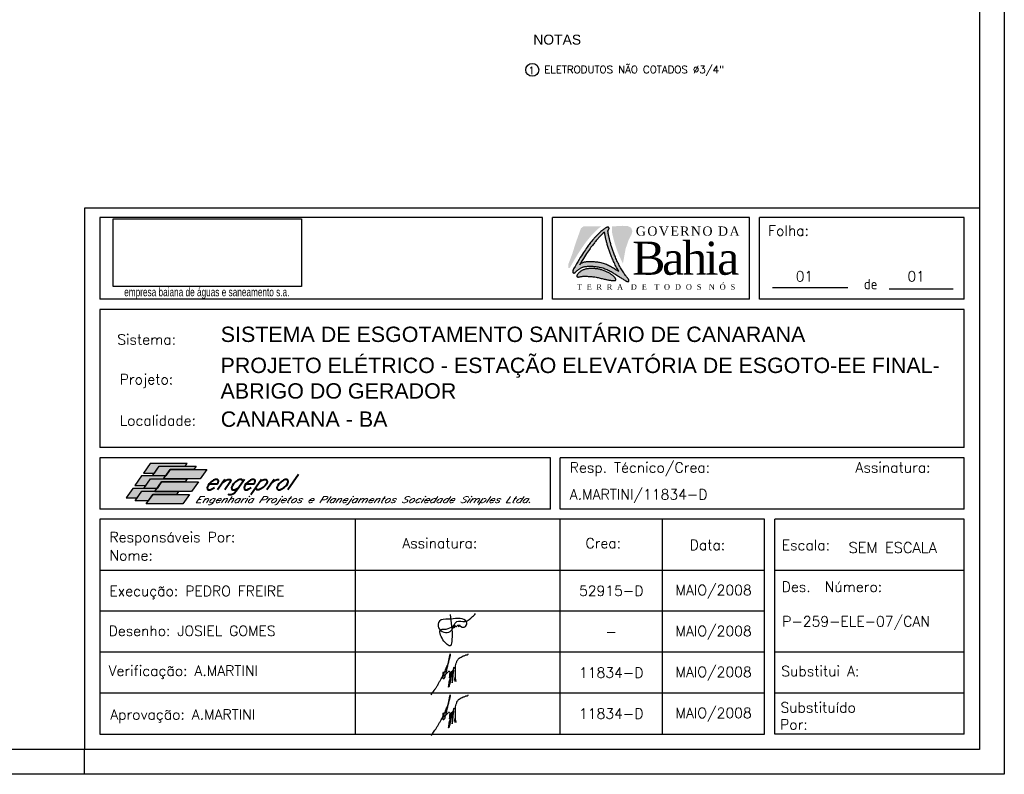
# Model space of a CAD drawing. Header units: millimetres. Extents: x 486.9 to 528.9, y 411.1 to 440.8.
# Tile 3 of 4: x 509.1 to 528.9, y 411.1 to 426.2. Entities that reach past the tile are written whole.
import ezdxf
from ezdxf.enums import TextEntityAlignment as Align

# ---------------------------------------------------------------- set-up
doc = ezdxf.new("R2010")
doc.units = ezdxf.units.MM
for name, color, linetype in [('004', 2, 'Continuous'), ('2', 2, 'Continuous'), ('ARQ-FORMATO', 1, 'Continuous'), ('CARIMBO', 7, 'Continuous'), ('ETXTM090C', 2, 'Continuous'), ('LOGOTIPO', 255, 'Continuous'), ('PADRÃO', 4, 'Continuous')]:
    doc.layers.add(name, color=color, linetype=linetype)
doc.layers.add('Carranca', color=7, linetype='Continuous', lineweight=5)
doc.styles.add('ISOCP', font='ARIAL.TTF')
doc.styles.add('ROMAMS', font='ROMANS.shx')
doc.styles.add('ROMANS', font='romans')
doc.styles.add('STYLE-ARIAL_3', font='ARIAL.TTF')
doc.styles.add('STYLE1', font='romans.shx')
picture_1 = doc.add_image_def('image1.jpg', size_in_pixel=(267, 96))

# ---------------------------------------------------------------- blocks, each defined once
blk = doc.blocks.new('A$C38BA6889')
at = {"layer": 'LOGOTIPO'}
for color, points in [(182, [(32.28, -24.63), (32.97, -23.72), (33.63, -22.86), (34.27, -22.04), (34.9, -21.25), (35.51, -20.49), (36.11, -19.76), (36.71, -19.05), (37.3, -18.36), (37.9, -17.68), (38.49, -17.02), (39.09, -16.36), (39.7, -15.7), (40.32, -15.05), (40.95, -14.41), (41.6, -13.77), (42.26, -13.13), (42.95, -12.49), (43.65, -11.85), (44.38, -11.22), (45.13, -10.6), (45.87, -9.99), (46.6, -9.42), (47.31, -8.88), (47.43, -8.79), (30.17, -8.79), (27.7, -10.59), (25.84, -15.77), (22.29, -25.73), (19.32, -35.33), (15.41, -45.63), (15.41, -48.24), (15.41, -49.42), (16.73, -49.42), (17.66, -47.77), (19.08, -45.26), (20.44, -42.9), (21.74, -40.68), (22.99, -38.61), (24.17, -36.68), (25.29, -34.88), (26.36, -33.22), (27.36, -31.68), (28.3, -30.26), (29.19, -28.95), (30.02, -27.74), (30.81, -26.63), (31.56, -25.59)]), (182, [(68.74, -45.07), (68.15, -43.91), (67.57, -42.73), (67.02, -41.56), (66.48, -40.39), (65.96, -39.24), (65.47, -38.12), (65.01, -37.04), (64.57, -36.01), (64.16, -35.02), (63.77, -34.06), (63.4, -33.13), (63.05, -32.22), (62.71, -31.31), (62.38, -30.41), (62.07, -29.49), (61.76, -28.57), (61.46, -27.63), (61.16, -26.69), (60.88, -25.74), (60.61, -24.81), (60.34, -23.89), (60.09, -22.99), (59.86, -22.11), (59.63, -21.26), (59.43, -20.45), (59.23, -19.66), (59.05, -18.91), (58.88, -18.19), (58.72, -17.5), (58.57, -16.85), (58.44, -16.22), (58.31, -15.63), (58.19, -15.08), (58.09, -14.56), (58, -14.07), (57.97, -8.79), (68.05, -8.2), (73.39, -8.44), (76.71, -9.98), (78.01, -13.41), (77.06, -16.85), (74.34, -22.06), (71.37, -30.59)]), (11, [(23.67, -57.74), (23.76, -57.9), (23.89, -58.03), (24.06, -58.13), (24.26, -58.21), (24.5, -58.27), (24.76, -58.3), (25.06, -58.3), (25.39, -58.28), (25.74, -58.22), (26.13, -58.15), (26.54, -58.06), (26.98, -57.96), (27.45, -57.86), (27.94, -57.76), (28.47, -57.67), (29.02, -57.6), (29.61, -57.55), (30.22, -57.51), (30.87, -57.5), (31.55, -57.5), (32.27, -57.51), (33.02, -57.54), (33.82, -57.57), (34.65, -57.61), (35.53, -57.66), (36.44, -57.72), (37.39, -57.78), (38.37, -57.87), (39.36, -57.96), (40.38, -58.08), (41.41, -58.23), (42.45, -58.4), (43.49, -58.59), (44.53, -58.81), (45.56, -59.05), (46.58, -59.3), (47.57, -59.55), (48.54, -59.8), (49.48, -60.04), (50.37, -60.27), (51.22, -60.47), (52.03, -60.65), (52.79, -60.82), (53.51, -60.97), (54.2, -61.1), (54.85, -61.21), (55.46, -61.32), (56.04, -61.41), (56.59, -61.48), (57.11, -61.55), (57.6, -61.61), (58.06, -61.65), (58.49, -61.69), (58.9, -61.72), (59.27, -61.74), (59.63, -61.75), (59.95, -61.75), (60.25, -61.74), (60.52, -61.72), (60.77, -61.69), (60.99, -61.65), (61.18, -61.59), (61.35, -61.52), (61.48, -61.44), (61.59, -61.33), (61.67, -61.21), (61.73, -61.08), (61.76, -60.92), (61.76, -60.75), (61.73, -60.57), (61.68, -60.37), (61.6, -60.15), (61.5, -59.92), (61.37, -59.68), (61.21, -59.41), (61.03, -59.14), (60.81, -58.85), (60.56, -58.54), (60.28, -58.22), (59.96, -57.88), (59.61, -57.53), (59.22, -57.17), (58.79, -56.79), (58.33, -56.41), (57.84, -56.03), (57.31, -55.64), (56.75, -55.25), (56.15, -54.86), (55.52, -54.48), (54.86, -54.1), (54.18, -53.74), (53.47, -53.38), (52.74, -53.03), (51.99, -52.7), (51.22, -52.38), (50.45, -52.08), (49.66, -51.81), (48.87, -51.55), (48.07, -51.31), (47.27, -51.09), (46.48, -50.89), (45.7, -50.71), (44.93, -50.55), (44.18, -50.41), (43.45, -50.28), (42.73, -50.18), (42.02, -50.09), (41.31, -50.01), (40.61, -49.96), (39.91, -49.92), (39.19, -49.89), (38.47, -49.88), (37.73, -49.88), (36.98, -49.91), (36.22, -49.95), (35.46, -50), (34.7, -50.09), (33.95, -50.19), (33.21, -50.32), (32.49, -50.48), (31.79, -50.66), (31.11, -50.87), (30.46, -51.11), (29.83, -51.37), (29.22, -51.66), (28.64, -51.97), (28.08, -52.3), (27.54, -52.64), (27.03, -53.01), (26.55, -53.39), (26.1, -53.78), (25.67, -54.17), (25.28, -54.56), (24.93, -54.94), (24.62, -55.31), (24.34, -55.67), (24.11, -56), (23.93, -56.32), (23.78, -56.61), (23.68, -56.88), (23.62, -57.13), (23.59, -57.36), (23.61, -57.56)])]:
    blk.add_hatch(color=color, dxfattribs=at).paths.add_polyline_path(points)
h = blk.add_hatch(color=156, dxfattribs=at)
h.paths.add_polyline_path([(69.25, -60.54), (68.56, -60.11), (67.81, -59.66), (67.02, -59.17), (66.19, -58.65), (65.34, -58.11), (64.47, -57.56), (63.59, -56.98), (62.7, -56.4), (61.8, -55.82), (60.9, -55.23), (59.98, -54.65), (59.05, -54.07), (58.11, -53.5), (57.16, -52.94), (56.2, -52.41), (55.22, -51.89), (54.23, -51.4), (53.22, -50.94), (52.19, -50.5), (51.14, -50.09), (50.07, -49.72), (48.98, -49.38), (47.87, -49.08), (46.74, -48.82), (45.61, -48.59), (44.48, -48.39), (43.36, -48.22), (42.27, -48.08), (41.19, -47.96), (40.16, -47.87), (39.17, -47.79), (38.22, -47.74), (37.32, -47.71), (36.45, -47.69), (35.62, -47.7), (34.83, -47.72), (34.08, -47.76), (33.36, -47.82), (32.67, -47.89), (32.01, -47.98), (31.38, -48.09), (30.77, -48.22), (30.18, -48.37), (29.61, -48.54), (29.05, -48.74), (28.5, -48.96), (27.96, -49.21), (27.42, -49.48), (26.9, -49.78), (26.4, -50.09), (25.91, -50.42), (25.44, -50.76), (24.99, -51.11), (24.56, -51.47), (24.16, -51.83), (23.79, -52.19), (23.44, -52.54), (23.11, -52.88), (22.6, -53.39), (22.06, -53.87), (21.56, -54.19), (20.98, -54.39), (20.34, -54.29), (19.78, -53.9), (19.71, -53.28), (19.75, -52.81), (19.88, -52.18), (20.13, -51.38), (20.5, -50.38), (21.92, -47.87), (23.28, -45.5), (24.59, -43.29), (25.83, -41.22), (27.02, -39.29), (28.14, -37.49), (29.2, -35.82), (30.21, -34.28), (31.15, -32.86), (32.03, -31.56), (32.87, -30.35), (33.66, -29.23), (34.41, -28.2), (35.12, -27.23), (35.81, -26.32), (36.47, -25.46), (37.11, -24.64), (37.74, -23.86), (38.35, -23.1), (38.96, -22.37), (39.56, -21.66), (40.15, -20.97), (40.74, -20.29), (41.34, -19.62), (41.94, -18.96), (42.54, -18.31), (43.16, -17.66), (43.79, -17.02), (44.44, -16.37), (45.11, -15.73), (45.79, -15.1), (46.5, -14.46), (47.23, -13.83), (47.97, -13.2), (48.72, -12.6), (49.45, -12.02), (50.15, -11.49), (50.82, -11), (51.43, -10.58), (51.99, -10.22), (52.69, -9.81), (53.38, -9.52), (53.98, -9.42), (54.59, -9.59), (55.04, -9.99), (55.19, -10.56), (55.07, -11.25), (54.83, -11.75), (54.64, -12.02), (54.56, -12.13), (54.48, -12.25), (54.4, -12.36), (54.33, -12.49), (54.26, -12.62), (54.21, -12.76), (54.17, -12.92), (54.14, -13.1), (54.13, -13.3), (54.12, -13.52), (54.13, -13.77), (54.15, -14.05), (54.18, -14.36), (54.23, -14.71), (54.29, -15.09), (54.36, -15.51), (54.44, -15.96), (54.53, -16.45), (54.64, -16.97), (54.75, -17.53), (54.88, -18.12), (55.01, -18.74), (55.16, -19.4), (55.32, -20.09), (55.49, -20.81), (55.67, -21.56), (55.87, -22.34), (56.08, -23.16), (56.3, -24.01), (56.54, -24.88), (56.79, -25.79), (57.05, -26.71), (57.32, -27.64), (57.61, -28.58), (57.9, -29.52), (58.2, -30.46), (58.51, -31.39), (58.83, -32.3), (59.15, -33.21), (59.49, -34.11), (59.84, -35.03), (60.21, -35.96), (60.6, -36.91), (61.01, -37.9), (61.45, -38.94), (61.91, -40.02), (62.41, -41.13), (62.92, -42.28), (63.46, -43.45), (64.02, -44.63), (64.59, -45.81), (65.18, -46.97), (65.79, -48.11), (66.4, -49.22), (67.03, -50.3), (67.65, -51.34), (68.28, -52.34), (68.9, -53.29), (69.51, -54.2), (70.11, -55.06), (70.69, -55.87), (71.24, -56.62), (71.77, -57.32), (72.27, -57.97), (72.73, -58.57), (73.15, -59.11), (73.52, -59.61), (73.84, -60.06), (74.23, -60.66), (74.52, -61.28), (74.65, -61.85), (74.56, -62.44), (74.24, -62.73), (73.66, -62.82), (73.08, -62.71), (72.64, -62.53), (72.2, -62.3), (71.6, -61.96), (70.95, -61.56), (70.46, -61.27), (69.89, -60.92)])
h.paths.add_polyline_path([(59.1, -41.9), (59.61, -43.05), (60.15, -44.22), (60.71, -45.39), (61.28, -46.57), (61.87, -47.73), (62.48, -48.88), (64.59, -52.68), (63.97, -52.28), (63.08, -51.7), (62.19, -51.11), (61.28, -50.53), (60.36, -49.94), (59.44, -49.36), (58.5, -48.79), (57.54, -48.24), (56.58, -47.7), (55.6, -47.19), (54.61, -46.7), (53.6, -46.23), (52.57, -45.8), (51.52, -45.39), (50.45, -45.02), (49.36, -44.68), (48.25, -44.38), (47.13, -44.11), (45.99, -43.88), (44.86, -43.68), (43.75, -43.51), (42.65, -43.37), (41.58, -43.26), (40.54, -43.16), (39.55, -43.09), (38.6, -43.04), (37.7, -43), (36.83, -42.99), (36.01, -42.99), (35.22, -43.02), (34.46, -43.06), (33.74, -43.11), (33.06, -43.19), (32.4, -43.28), (31.76, -43.39), (31.15, -43.51), (30.56, -43.67), (29.99, -43.84), (29.43, -44.04), (28.88, -44.26), (28.34, -44.51), (27.81, -44.78), (27.29, -45.07), (27.14, -45.17), (27.64, -44.31), (28.89, -42.23), (30.07, -40.3), (31.19, -38.51), (32.26, -36.84), (33.26, -35.3), (34.2, -33.88), (35.09, -32.57), (35.92, -31.37), (36.71, -30.25), (37.46, -29.22), (38.18, -28.25), (38.87, -27.34), (39.53, -26.48), (40.17, -25.66), (40.8, -24.87), (41.41, -24.12), (42.01, -23.38), (42.61, -22.68), (43.2, -21.98), (43.8, -21.31), (44.39, -20.64), (44.99, -19.98), (45.6, -19.33), (46.22, -18.68), (46.85, -18.03), (47.5, -17.39), (48.16, -16.75), (48.85, -16.11), (49.55, -15.48), (50.82, -14.38), (50.82, -14.53), (50.84, -14.81), (50.88, -15.12), (50.92, -15.47), (50.98, -15.86), (51.05, -16.27), (51.13, -16.73), (51.22, -17.21), (51.33, -17.74), (51.44, -18.29), (51.57, -18.88), (51.71, -19.51), (51.85, -20.16), (52.01, -20.85), (52.18, -21.57), (52.36, -22.32), (52.56, -23.11), (52.77, -23.92), (52.99, -24.77), (53.23, -25.65), (53.48, -26.55), (53.74, -27.47), (54.01, -28.4), (54.3, -29.34), (54.59, -30.29), (54.89, -31.22), (55.2, -32.15), (55.52, -33.06), (55.84, -33.97), (56.18, -34.87), (56.53, -35.79), (56.9, -36.72), (57.29, -37.68), (57.7, -38.67), (58.14, -39.7), (58.61, -40.78)], flags=16)
at = {"layer": 'LOGOTIPO', "color": 170}
for points in [[(20.5, -50.38), (20.13, -51.38), (19.88, -52.18), (19.75, -52.81), (19.71, -53.28), (19.75, -53.63), (19.85, -53.88), (20, -54.05), (20.17, -54.17), (20.36, -54.26), (20.55, -54.32), (20.76, -54.35), (20.98, -54.35), (21.2, -54.31), (21.44, -54.23), (21.69, -54.11), (21.95, -53.94), (22.22, -53.73), (22.5, -53.48), (22.79, -53.19), (23.11, -52.88), (23.44, -52.54), (23.79, -52.19), (24.16, -51.83), (24.56, -51.47), (24.99, -51.11), (25.44, -50.76), (25.91, -50.42), (26.4, -50.09), (26.9, -49.78), (27.42, -49.48), (27.96, -49.21), (28.5, -48.96), (29.05, -48.74), (29.61, -48.54), (30.18, -48.37), (30.77, -48.22), (31.38, -48.09), (32.01, -47.98), (32.67, -47.89), (33.36, -47.82), (34.08, -47.76), (34.83, -47.72), (35.62, -47.7), (36.45, -47.69), (37.32, -47.71), (38.22, -47.74), (39.17, -47.79), (40.16, -47.87), (41.19, -47.96), (42.27, -48.08), (43.36, -48.22), (44.48, -48.39), (45.61, -48.59), (46.74, -48.82), (47.87, -49.08), (48.98, -49.38), (50.07, -49.72), (51.14, -50.09), (52.19, -50.5), (53.22, -50.94), (54.23, -51.4), (55.22, -51.89), (56.2, -52.41), (57.16, -52.94), (58.11, -53.5), (59.05, -54.07), (59.98, -54.65), (60.9, -55.23), (61.8, -55.82), (62.7, -56.4), (63.59, -56.98), (64.47, -57.56), (65.34, -58.11), (66.19, -58.65), (67.02, -59.17), (67.81, -59.66), (68.56, -60.11), (69.25, -60.54), (69.89, -60.92), (70.46, -61.27), (70.95, -61.56), (71.37, -61.82), (71.73, -62.03), (72.04, -62.21), (72.3, -62.35), (72.53, -62.47), (72.73, -62.57), (72.91, -62.64), (73.08, -62.7), (73.24, -62.74), (73.4, -62.77), (73.54, -62.79), (73.67, -62.79), (73.79, -62.79), (73.91, -62.78), (74.01, -62.76), (74.11, -62.74), (74.19, -62.71), (74.27, -62.68), (74.34, -62.63), (74.41, -62.57), (74.47, -62.5), (74.52, -62.41), (74.56, -62.3), (74.6, -62.18), (74.62, -62.03), (74.63, -61.85), (74.61, -61.65), (74.55, -61.41), (74.45, -61.13), (74.31, -60.82), (74.1, -60.46), (73.84, -60.06), (73.52, -59.61), (73.15, -59.11), (72.73, -58.57), (72.27, -57.97), (71.77, -57.32), (71.24, -56.62), (70.69, -55.87), (70.11, -55.06), (69.51, -54.2), (68.9, -53.29), (68.28, -52.34), (67.65, -51.34), (67.03, -50.3), (66.4, -49.22), (65.79, -48.11), (65.18, -46.97), (64.59, -45.81), (64.02, -44.63), (63.46, -43.45), (62.92, -42.28), (62.41, -41.13), (61.91, -40.02), (61.45, -38.94), (61.01, -37.9), (60.6, -36.91), (60.21, -35.96), (59.84, -35.03), (59.49, -34.11), (59.15, -33.21), (58.83, -32.3), (58.51, -31.39), (58.2, -30.46), (57.9, -29.52), (57.61, -28.58), (57.32, -27.64), (57.05, -26.71), (56.79, -25.79), (56.54, -24.88), (56.3, -24.01), (56.08, -23.16), (55.87, -22.34), (55.67, -21.56), (55.49, -20.81), (55.32, -20.09), (55.16, -19.4), (55.01, -18.74), (54.88, -18.12), (54.75, -17.53), (54.64, -16.97), (54.53, -16.45), (54.44, -15.96), (54.36, -15.51), (54.29, -15.09), (54.23, -14.71), (54.18, -14.36), (54.15, -14.05), (54.13, -13.77), (54.12, -13.52), (54.13, -13.3), (54.14, -13.1), (54.17, -12.92), (54.21, -12.76), (54.26, -12.62), (54.33, -12.49), (54.4, -12.36), (54.48, -12.25), (54.56, -12.13), (54.64, -12.02), (54.73, -11.9), (54.81, -11.77), (54.89, -11.64), (54.96, -11.49), (55.02, -11.33), (55.08, -11.17), (55.12, -11), (55.15, -10.83), (55.16, -10.67), (55.16, -10.51), (55.14, -10.35), (55.1, -10.21), (55.04, -10.07), (54.96, -9.95), (54.87, -9.84), (54.76, -9.74), (54.64, -9.65), (54.5, -9.58), (54.34, -9.52), (54.18, -9.47), (53.99, -9.45), (53.77, -9.46), (53.52, -9.5), (53.22, -9.59), (52.87, -9.74), (52.46, -9.94), (51.99, -10.22), (51.43, -10.58), (50.82, -11), (50.15, -11.49), (49.45, -12.02), (48.72, -12.6), (47.97, -13.2), (47.23, -13.83), (46.5, -14.46), (45.79, -15.1), (45.11, -15.73), (44.44, -16.37), (43.79, -17.02), (43.16, -17.66), (42.54, -18.31), (41.94, -18.96), (41.34, -19.62), (40.74, -20.29), (40.15, -20.97), (39.56, -21.66), (38.96, -22.37), (38.35, -23.1), (37.74, -23.86), (37.11, -24.64), (36.47, -25.46), (35.81, -26.32), (35.12, -27.23), (34.41, -28.2), (33.66, -29.23), (32.87, -30.35), (32.03, -31.56), (31.15, -32.86), (30.21, -34.28), (29.2, -35.82), (28.14, -37.49), (27.02, -39.29), (25.83, -41.22), (24.59, -43.29), (23.28, -45.5), (21.92, -47.87), (20.5, -50.38)], [(27.14, -45.17), (27.29, -45.07), (27.81, -44.78), (28.34, -44.51), (28.88, -44.26), (29.43, -44.04), (29.99, -43.84), (30.56, -43.67), (31.15, -43.51), (31.76, -43.39), (32.4, -43.28), (33.06, -43.19), (33.74, -43.11), (34.46, -43.06), (35.22, -43.02), (36.01, -42.99), (36.83, -42.99), (37.7, -43), (38.6, -43.04), (39.55, -43.09), (40.54, -43.16), (41.58, -43.26), (42.65, -43.37), (43.75, -43.51), (44.86, -43.68), (45.99, -43.88), (47.13, -44.11), (48.25, -44.38), (49.36, -44.68), (50.45, -45.02), (51.52, -45.39), (52.57, -45.8), (53.6, -46.23), (54.61, -46.7), (55.6, -47.19), (56.58, -47.7), (57.54, -48.24), (58.5, -48.79), (59.44, -49.36), (60.36, -49.94), (61.28, -50.53), (62.19, -51.11), (63.08, -51.7), (63.97, -52.28), (64.59, -52.68), (62.48, -48.88), (61.87, -47.73), (61.28, -46.57), (60.71, -45.39), (60.15, -44.22), (59.61, -43.05), (59.1, -41.9), (58.61, -40.78), (58.14, -39.7), (57.7, -38.67), (57.29, -37.68), (56.9, -36.72), (56.53, -35.79), (56.18, -34.87), (55.84, -33.97), (55.52, -33.06), (55.2, -32.15), (54.89, -31.22), (54.59, -30.29), (54.3, -29.34), (54.01, -28.4), (53.74, -27.47), (53.48, -26.55), (53.23, -25.65), (52.99, -24.77), (52.77, -23.92), (52.56, -23.11), (52.36, -22.32), (52.18, -21.57), (52.01, -20.85), (51.85, -20.16), (51.71, -19.51), (51.57, -18.88), (51.44, -18.29), (51.33, -17.74), (51.22, -17.21), (51.13, -16.73), (51.05, -16.27), (50.98, -15.86), (50.92, -15.47), (50.88, -15.12), (50.84, -14.81), (50.82, -14.53), (50.82, -14.38), (49.55, -15.48), (48.85, -16.11), (48.16, -16.75), (47.5, -17.39), (46.85, -18.03), (46.22, -18.68), (45.6, -19.33), (44.99, -19.98), (44.39, -20.64), (43.8, -21.31), (43.2, -21.98), (42.61, -22.68), (42.01, -23.38), (41.41, -24.12), (40.8, -24.87), (40.17, -25.66), (39.53, -26.48), (38.87, -27.34), (38.18, -28.25), (37.46, -29.22), (36.71, -30.25), (35.92, -31.37), (35.09, -32.57), (34.2, -33.88), (33.26, -35.3), (32.26, -36.84), (31.19, -38.51), (30.07, -40.3), (28.89, -42.23), (27.64, -44.31), (26.34, -46.52)]]:
    blk.add_lwpolyline(points, dxfattribs=at)
at = {"layer": 'LOGOTIPO', "color": 10}
blk.add_lwpolyline([(23.67, -57.74), (23.76, -57.9), (23.89, -58.03), (24.06, -58.13), (24.26, -58.21), (24.5, -58.27), (24.76, -58.3), (25.06, -58.3), (25.39, -58.28), (25.74, -58.22), (26.13, -58.15), (26.54, -58.06), (26.98, -57.96), (27.45, -57.86), (27.94, -57.76), (28.47, -57.67), (29.02, -57.6), (29.61, -57.55), (30.22, -57.51), (30.87, -57.5), (31.55, -57.5), (32.27, -57.51), (33.02, -57.54), (33.82, -57.57), (34.65, -57.61), (35.53, -57.66), (36.44, -57.72), (37.39, -57.78), (38.37, -57.87), (39.36, -57.96), (40.38, -58.08), (41.41, -58.23), (42.45, -58.4), (43.49, -58.59), (44.53, -58.81), (45.56, -59.05), (46.58, -59.3), (47.57, -59.55), (48.54, -59.8), (49.48, -60.04), (50.37, -60.27), (51.22, -60.47), (52.03, -60.65), (52.79, -60.82), (53.51, -60.97), (54.2, -61.1), (54.85, -61.21), (55.46, -61.32), (56.04, -61.41), (56.59, -61.48), (57.11, -61.55), (57.6, -61.61), (58.06, -61.65), (58.49, -61.69), (58.9, -61.72), (59.27, -61.74), (59.63, -61.75), (59.95, -61.75), (60.25, -61.74), (60.52, -61.72), (60.77, -61.69), (60.99, -61.65), (61.18, -61.59), (61.35, -61.52), (61.48, -61.44), (61.59, -61.33), (61.67, -61.21), (61.73, -61.08), (61.76, -60.92), (61.76, -60.75), (61.73, -60.57), (61.68, -60.37), (61.6, -60.15), (61.5, -59.92), (61.37, -59.68), (61.21, -59.41), (61.03, -59.14), (60.81, -58.85), (60.56, -58.54), (60.28, -58.22), (59.96, -57.88), (59.61, -57.53), (59.22, -57.17), (58.79, -56.79), (58.33, -56.41), (57.84, -56.03), (57.31, -55.64), (56.75, -55.25), (56.15, -54.86), (55.52, -54.48), (54.86, -54.1), (54.18, -53.74), (53.47, -53.38), (52.74, -53.03), (51.99, -52.7), (51.22, -52.38), (50.45, -52.08), (49.66, -51.81), (48.87, -51.55), (48.07, -51.31), (47.27, -51.09), (46.48, -50.89), (45.7, -50.71), (44.93, -50.55), (44.18, -50.41), (43.45, -50.28), (42.73, -50.18), (42.02, -50.09), (41.31, -50.01), (40.61, -49.96), (39.91, -49.92), (39.19, -49.89), (38.47, -49.88), (37.73, -49.88), (36.98, -49.91), (36.22, -49.95), (35.46, -50), (34.7, -50.09), (33.95, -50.19), (33.21, -50.32), (32.49, -50.48), (31.79, -50.66), (31.11, -50.87), (30.46, -51.11), (29.83, -51.37), (29.22, -51.66), (28.64, -51.97), (28.08, -52.3), (27.54, -52.64), (27.03, -53.01), (26.55, -53.39), (26.1, -53.78), (25.67, -54.17), (25.28, -54.56), (24.93, -54.94), (24.62, -55.31), (24.34, -55.67), (24.11, -56), (23.93, -56.32), (23.78, -56.61), (23.68, -56.88), (23.62, -57.13), (23.59, -57.36), (23.61, -57.56)], close=True, dxfattribs=at)
at = {"layer": 'LOGOTIPO', "color": 2, "attachment_point": 1}
for s, insert, char_height, width in [('{\\fTimes New Roman|b0|i0|c238|p18;\\T1.15;GOVERNO DA}', (81.35, -8.86), 9, 124.966), ('{\\fTimes New Roman|b0|i0|c238|p18;\\T0.9;Bahia}', (77.69, -23.63), 32.4, 124.966), ('{\\fTimes New Roman|b0|i0|c238|p18;\\T1.35;T E R R A  D E  T O D O S  N \\fTimes New Roman|b0|i0|c0|p18;Ó \\fTimes New Roman|b0|i0|c238|p18;S}', (23.86, -65.25), 5.4, 151.15)]:
    blk.add_mtext(s, dxfattribs=dict(at, insert=insert, char_height=char_height, width=width))

msp = doc.modelspace()

# ---------------------------------------------------------------- hatches: boundary and pattern name
at = {"layer": 'CARIMBO'}
h = msp.add_hatch(color=82, dxfattribs=at)
h.paths.add_polyline_path([(511.626, 417.113), (511.848, 417.113), (511.942, 417.249), (512.46, 417.249), (512.5, 417.306), (511.762, 417.306)])
h.paths.add_polyline_path([(511.588, 417.055), (511.452, 416.862), (511.674, 416.862), (511.769, 416.998), (512.028, 416.998), (512.068, 417.055), (511.808, 417.055)])
h.paths.add_polyline_path([(511.412, 416.805), (511.276, 416.612), (511.498, 416.612), (511.591, 416.746), (511.854, 416.746), (511.894, 416.805)])
h = msp.add_hatch(color=100, dxfattribs=at)
h.paths.add_polyline_path([(512.162, 417.187), (512.64, 417.187), (512.682, 417.249), (511.943, 417.249), (511.808, 417.055), (512.068, 417.055), (512.07, 417.055)])
h.paths.add_polyline_path([(511.987, 416.937), (512.466, 416.937), (512.506, 416.994), (512.03, 416.994), (512.028, 416.994), (512.03, 416.998), (511.769, 416.998), (511.634, 416.805), (511.894, 416.805), (511.896, 416.805)])
h.paths.add_polyline_path([(511.811, 416.684), (512.29, 416.684), (512.33, 416.744), (511.855, 416.744), (511.854, 416.744), (511.855, 416.746), (511.593, 416.746), (511.458, 416.554), (511.721, 416.554)])
h = msp.add_hatch(color=71, dxfattribs=at)
h.paths.add_polyline_path([(512.163, 417.187), (512.072, 417.055), (512.07, 417.055), (512.03, 416.998), (512.031, 416.998), (512.03, 416.994), (512.766, 416.994), (512.902, 417.187)])
h.paths.add_polyline_path([(512.592, 416.744), (512.728, 416.937), (511.989, 416.937), (511.898, 416.805), (511.896, 416.805), (511.855, 416.746), (511.857, 416.746), (511.855, 416.744)])
h.paths.add_polyline_path([(511.813, 416.684), (511.722, 416.554), (511.721, 416.554), (511.678, 416.491), (512.416, 416.491), (512.552, 416.684)])

# ---------------------------------------------------------------- linework, layer by layer
at = {"color": 2}
msp.add_circle((517.982, 414.058), 0.00224, dxfattribs=at)
for points in [[(517.851, 414.034), (517.859, 414.011), (517.889, 414.015), (517.891, 414.046), (517.872, 414.054), (517.851, 414.04), (517.898, 414.032), (517.923, 414.03), (517.945, 414.052), (517.96, 414.056), (517.96, 414.044), (517.953, 414.033), (517.981, 414.036), (517.982, 414.052), (517.998, 414.035), (518.125, 414.058), (518.102, 414.146), (517.953, 414.188), (517.752, 414.175), (517.578, 414.138), (517.561, 414.001), (517.793, 413.925), (517.927, 414.126), (518.094, 414.131), (518.245, 414.227), (518.302, 414.287)], [(517.79, 414.266), (517.829, 413.76), (517.804, 413.646), (517.649, 413.76), (517.609, 413.966), (517.715, 413.977), (517.854, 414.036)], [(517.412, 412.657), (517.432, 412.69), (517.458, 412.722), (517.488, 412.765), (517.517, 412.811), (517.551, 412.865), (517.582, 412.919), (517.611, 412.975), (517.636, 413.018), (517.66, 413.065), (517.691, 413.135), (517.714, 413.189), (517.743, 413.26), (517.775, 413.379), (517.794, 413.475), (517.784, 413.42), (517.773, 413.369), (517.751, 413.288), (517.733, 413.207), (517.722, 413.156), (517.704, 413.087), (517.689, 413.035), (517.677, 412.996), (517.664, 412.977), (517.659, 412.976), (517.653, 412.989), (517.651, 413.028), (517.655, 413.085), (517.657, 413.115), (517.662, 413.095), (517.664, 413.061), (517.669, 413.043), (517.679, 413.039), (517.698, 413.058), (517.72, 413.084), (517.744, 413.108), (517.762, 413.126), (517.772, 413.131), (517.781, 413.126), (517.784, 413.104), (517.783, 413.073), (517.78, 413.038), (517.779, 412.996), (517.785, 413.012), (517.797, 413.047), (517.813, 413.087), (517.827, 413.12), (517.831, 413.131), (517.838, 413.126), (517.834, 413.103), (517.819, 413.045), (517.806, 412.975), (517.792, 412.911), (517.781, 412.856), (517.763, 412.811), (517.764, 412.833), (517.771, 412.883), (517.782, 412.942), (517.801, 413.003), (517.823, 413.063), (517.839, 413.122), (517.85, 413.146), (517.858, 413.153), (517.859, 413.13), (517.852, 413.084), (517.844, 413.016), (517.837, 412.949), (517.832, 412.892), (517.835, 412.903), (517.841, 412.951), (517.847, 413.013), (517.857, 413.093), (517.862, 413.146), (517.865, 413.192), (517.872, 413.207), (517.882, 413.203), (517.893, 413.175), (517.895, 413.133), (517.895, 413.082), (517.893, 413.015), (517.901, 412.958), (517.903, 412.915), (517.888, 412.957), (517.899, 413.023), (517.899, 413.095), (517.9, 413.178), (517.902, 413.234), (517.915, 413.288), (517.937, 413.347), (517.972, 413.389), (518.013, 413.414), (518.055, 413.435), (518.088, 413.445), (518.11, 413.456), (518.131, 413.457), (518.149, 413.463), (518.152, 413.47), (518.152, 413.479)], [(517.412, 411.834), (517.432, 411.867), (517.458, 411.9), (517.488, 411.943), (517.517, 411.988), (517.551, 412.042), (517.582, 412.097), (517.611, 412.153), (517.636, 412.195), (517.66, 412.242), (517.691, 412.312), (517.714, 412.366), (517.743, 412.438), (517.775, 412.556), (517.794, 412.652), (517.784, 412.597), (517.773, 412.546), (517.751, 412.465), (517.733, 412.384), (517.722, 412.334), (517.704, 412.264), (517.689, 412.212), (517.677, 412.174), (517.664, 412.154), (517.659, 412.153), (517.653, 412.166), (517.651, 412.205), (517.655, 412.262), (517.657, 412.292), (517.662, 412.272), (517.664, 412.238), (517.669, 412.22), (517.679, 412.216), (517.698, 412.235), (517.72, 412.261), (517.744, 412.285), (517.762, 412.303), (517.772, 412.308), (517.781, 412.303), (517.784, 412.282), (517.783, 412.251), (517.78, 412.215), (517.779, 412.173), (517.785, 412.189), (517.797, 412.224), (517.813, 412.264), (517.827, 412.297), (517.831, 412.308), (517.838, 412.303), (517.834, 412.28), (517.819, 412.222), (517.806, 412.152), (517.792, 412.088), (517.781, 412.033), (517.763, 411.989), (517.764, 412.01), (517.771, 412.06), (517.782, 412.119), (517.801, 412.181), (517.823, 412.24), (517.839, 412.299), (517.85, 412.323), (517.858, 412.33), (517.859, 412.308), (517.852, 412.261), (517.844, 412.193), (517.837, 412.126), (517.832, 412.069), (517.835, 412.08), (517.841, 412.129), (517.847, 412.191), (517.857, 412.27), (517.862, 412.323), (517.865, 412.37), (517.872, 412.384), (517.882, 412.38), (517.893, 412.352), (517.895, 412.31), (517.895, 412.259), (517.893, 412.192), (517.901, 412.135), (517.903, 412.092), (517.888, 412.134), (517.899, 412.201), (517.899, 412.272), (517.9, 412.355), (517.902, 412.411), (517.915, 412.466), (517.937, 412.524), (517.972, 412.567), (518.013, 412.591), (518.055, 412.612), (518.088, 412.622), (518.11, 412.633), (518.131, 412.634), (518.149, 412.64), (518.152, 412.647), (518.152, 412.656)]]:
    msp.add_spline(points, degree=3, dxfattribs=at)
at = {"layer": '004'}
msp.add_circle((519.445, 425.22), 0.13, dxfattribs=at)
at = {"layer": '2'}
msp.add_lwpolyline([(486.939, 411.056), (486.939, 440.756), (528.939, 440.756), (528.939, 411.056)], close=True, dxfattribs=at)
msp.add_lwpolyline([(510.439, 411.056), (510.439, 411.556)], dxfattribs=at)
at = {"layer": 'ARQ-FORMATO'}
msp.add_lwpolyline([(489.439, 411.556), (489.439, 440.256), (528.439, 440.256), (528.439, 411.556)], close=True, dxfattribs=at)
at = {"layer": 'CARIMBO', "color": 6}
for p, q in [((510.439, 422.439), (510.439, 411.556)), ((528.439, 422.439), (510.439, 422.439)), ((519.649, 422.253), (510.748, 422.253)), ((510.748, 422.253), (510.748, 420.607)), ((519.649, 420.607), (519.649, 422.253)), ((523.811, 422.253), (519.854, 422.253)), ((519.854, 420.607), (519.854, 422.253)), ((523.811, 420.607), (523.811, 422.253)), ((528.131, 422.253), (524.016, 422.253)), ((524.016, 420.607), (524.016, 422.253)), ((528.131, 420.607), (528.131, 422.253)), ((519.649, 420.607), (510.748, 420.607)), ((523.811, 420.607), (519.854, 420.607)), ((528.131, 420.607), (524.016, 420.607)), ((510.748, 420.402), (510.748, 417.625)), ((528.131, 420.402), (510.748, 420.402)), ((528.131, 417.625), (528.131, 420.402)), ((528.131, 417.625), (510.748, 417.625)), ((519.813, 417.419), (510.748, 417.419)), ((510.748, 417.419), (510.748, 416.39)), ((519.813, 416.39), (519.813, 417.419)), ((528.131, 417.419), (520.005, 417.419)), ((520.005, 416.39), (520.005, 417.419)), ((528.131, 416.39), (528.131, 417.419)), ((519.813, 416.39), (510.748, 416.39)), ((528.131, 416.39), (520.005, 416.39)), ((510.748, 416.185), (510.748, 411.865)), ((524.119, 416.185), (510.748, 416.185)), ((515.891, 411.865), (515.891, 416.185)), ((520.005, 411.865), (520.005, 416.185)), ((522.062, 411.865), (522.062, 416.185)), ((524.119, 411.865), (524.119, 416.185)), ((528.131, 416.185), (524.325, 416.185)), ((524.325, 411.865), (524.325, 416.185)), ((528.131, 411.865), (528.131, 416.185)), ((528.131, 411.865), (528.131, 416.185)), ((524.119, 415.156), (510.748, 415.156)), ((528.131, 415.156), (524.325, 415.156)), ((510.748, 411.865), (524.119, 411.865)), ((528.131, 411.865), (524.325, 411.865))]:
    msp.add_line(p, q, dxfattribs=at)
at = {"layer": 'CARIMBO', "color": 3}
for p, q in [((524.278, 420.844), (525.794, 420.844)), ((526.624, 420.815), (527.911, 420.815)), ((524.119, 414.333), (510.748, 414.333)), ((524.119, 413.51), (510.748, 413.51)), ((524.119, 412.687), (510.748, 412.687)), ((528.131, 412.687), (524.325, 412.687))]:
    msp.add_line(p, q, dxfattribs=at)
at = {"layer": 'CARIMBO', "color": 4}
msp.add_line((528.131, 413.51), (524.325, 413.51), dxfattribs=at)
at = {"layer": 'CARIMBO', "color": 2, "linetype": 'Continuous'}
for points in [[(511.848, 417.113), (511.942, 417.249), (512.46, 417.249), (512.5, 417.306), (511.762, 417.306), (511.626, 417.113), (511.848, 417.113)], [(512.64, 417.187), (512.163, 417.187), (512.072, 417.055), (511.808, 417.055), (511.943, 417.249), (512.682, 417.249), (512.64, 417.187)], [(512.162, 417.187), (512.902, 417.187), (512.766, 416.994), (512.028, 416.994), (512.162, 417.187)], [(512.068, 417.055), (511.808, 417.055), (511.588, 417.055), (511.452, 416.862), (511.674, 416.862), (511.769, 416.998), (512.028, 416.998), (512.068, 417.055)], [(512.466, 416.937), (511.989, 416.937), (511.898, 416.805), (511.634, 416.805), (511.769, 416.998), (512.031, 416.998), (512.03, 416.994), (512.506, 416.994), (512.466, 416.937)], [(511.987, 416.937), (512.728, 416.937), (512.592, 416.744), (511.854, 416.744), (511.987, 416.937)], [(511.498, 416.612), (511.591, 416.746), (511.854, 416.746), (511.894, 416.805), (511.412, 416.805), (511.276, 416.612), (511.498, 416.612)], [(512.29, 416.684), (511.813, 416.684), (511.722, 416.554), (511.458, 416.554), (511.593, 416.746), (511.857, 416.746), (511.855, 416.744), (512.33, 416.744), (512.29, 416.684)], [(511.811, 416.684), (512.552, 416.684), (512.416, 416.491), (511.678, 416.491), (511.811, 416.684)]]:
    msp.add_lwpolyline(points, dxfattribs=at)
at = {"layer": 'PADRÃO', "color": 6}
msp.add_line((510.439, 417.727), (510.439, 411.556), dxfattribs=at)

# ---------------------------------------------------------------- block references
at = {"layer": 'Carranca', "xscale": 0.02057142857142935, "yscale": 0.02057142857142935, "zscale": 0.02057142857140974}
msp.add_blockref('A$C38BA6889', (519.854, 422.253), dxfattribs=at)

# ---------------------------------------------------------------- texts
at = {"layer": '004', "style": 'ROMANS'}
for s, p in [('1', (519.366, 425.131)), ('ELETRODUTOS NÃO COTADOS %%C3/4"', (519.686, 425.152))]:
    msp.add_text(s, height=0.15, dxfattribs=at).set_placement(p)
at = {"layer": 'CARIMBO', "color": 2, "style": 'ROMANS'}
for s, height, p in [('Folha:', 0.2057, (524.19, 421.884)), ('Sistema:', 0.2057, (511.097, 419.695)), ('Projeto:', 0.2057, (511.146, 418.895)), ('Localidade:', 0.20571, (511.146, 418.066)), ('Resp. Técnico/Crea:', 0.20571, (520.199, 417.122)), ('Assinatura:', 0.20571, (525.947, 417.123)), ('A.MARTINI/11834-D', 0.20571, (520.201, 416.581)), ('Responsáveis Por:', 0.20571, (510.94, 415.722)), ('Responsáveis Por:', 0.20571, (510.94, 415.722)), ('Assinatura:', 0.20571, (516.831, 415.6)), ('Crea:', 0.2057, (520.515, 415.6)), ('Data:', 0.2057, (522.61, 415.565)), ('Escala:', 0.2057, (524.463, 415.562)), ('Nome:', 0.2057, (510.94, 415.354)), ('Nome:', 0.2057, (510.94, 415.354)), ('Des.  Número:', 0.20571, (524.463, 414.724)), ('Execução: PEDRO FREIRE', 0.20571, (510.94, 414.638)), ('Desenho: JOSIEL GOMES', 0.20571, (510.923, 413.837)), ('Verificação: A.MARTINI', 0.20571, (510.923, 413.035)), ('Substitui A:', 0.20571, (524.454, 413.029)), ('Substituído ', 0.20571, (524.437, 412.298)), ('Aprovação: A.MARTINI', 0.20571, (510.957, 412.156)), ('Por:', 0.2057, (524.429, 411.955))]:
    msp.add_text(s, height=height, dxfattribs=at).set_placement(p)
at = {"layer": 'CARIMBO', "color": 8, "style": 'ROMANS'}
for s, height, p in [('01', 0.2057, (524.743, 420.966)), ('01', 0.2057, (526.99, 420.966)), ('P-259-ELE-07/CAN', 0.20571, (524.472, 414.027))]:
    msp.add_text(s, height=height, dxfattribs=at).set_placement(p)
at = {"layer": 'CARIMBO', "color": 174, "style": 'ISOCP', "width": 0.698299}
msp.add_text('empresa baiana de águas e saneamento s.a.', height=0.16971, dxfattribs=at).set_placement((511.237, 420.668), (514.56, 420.668), align=Align.FIT)
at = {"layer": 'CARIMBO', "color": 74, "style": 'ROMAMS', "oblique": 35}
msp.add_text('engeprol', height=0.3086, dxfattribs=at).set_placement((512.823, 416.778))
at = {"layer": 'CARIMBO', "color": 3, "style": 'ROMAMS', "oblique": 35, "width": 1.121413}
msp.add_text('Engenharia Projetos e Planejamentos Sociedade Simples Ltda.', height=0.12343, dxfattribs=at).set_placement((512.66, 416.516), (519.416, 416.516), align=Align.FIT)
at = {"layer": 'CARIMBO', "color": 2, "style": 'ROMANS'}
for s, height, p in [('52915-D', 0.2057, (521.033, 414.745)), ('MAIO/2008', 0.2057, (523.091, 414.745)), ('-', 0.206, (521.033, 413.922)), ('MAIO/2008', 0.2057, (523.091, 413.922)), ('11834-D', 0.2057, (521.033, 413.099)), ('MAIO/2008', 0.2057, (523.091, 413.099)), ('11834-D', 0.2057, (521.033, 412.276)), ('MAIO/2008', 0.2057, (523.091, 412.276))]:
    msp.add_text(s, height=height, dxfattribs=at).set_placement(p, align=Align.MIDDLE)
at = {"layer": 'CARIMBO', "color": 2, "insert": (526.116, 421.015), "char_height": 0.20571, "width": 2.6605, "attachment_point": 1}
msp.add_mtext('\\Fisocp.shx;de', dxfattribs=at)
at = {"layer": 'CARIMBO', "color": 5, "char_height": 0.30857, "attachment_point": 1}
for s, insert, width in [('{\\fArial|b0|i0|c0|p34;SISTEMA DE ESGOTAMENTO SANITÁRIO DE CANARANA}', (513.179, 420.057), 14.13257), ('{\\fArial|b0|i0|c0|p34;PROJETO ELÉTRICO - ESTAÇÃO ELEVATÓRIA DE ESGOTO-EE FINAL-\\PABRIGO DO GERADOR}', (513.174, 419.433), 14.51136), ('{\\fArial|b0|i0|c0|p34;CANARANA - BA}', (513.179, 418.352), 14.13257)]:
    msp.add_mtext(s, dxfattribs=dict(at, insert=insert, width=width))
at = {"layer": 'ETXTM090C', "color": 2, "style": 'STYLE-ARIAL_3'}
msp.add_text('NOTAS', height=0.2, dxfattribs=at).set_placement((519.465, 425.828), align=Align.MIDDLE_LEFT)
at = {"layer": 'PADRÃO', "color": 8, "style": 'STYLE1'}
msp.add_text('SEM ESCALA', height=0.216, dxfattribs=at).set_placement((525.806, 415.507))

# ---------------------------------------------------------------- pictures from other files: only their frames are drawn
at = {"layer": 'LOGOTIPO'}
image = msp.add_image(picture_1, insert=(511.018, 420.866), size_in_units=(3.786, 1.361), dxfattribs=at)
image.dxf.flags = 7

doc.saveas('drawing.dxf')
